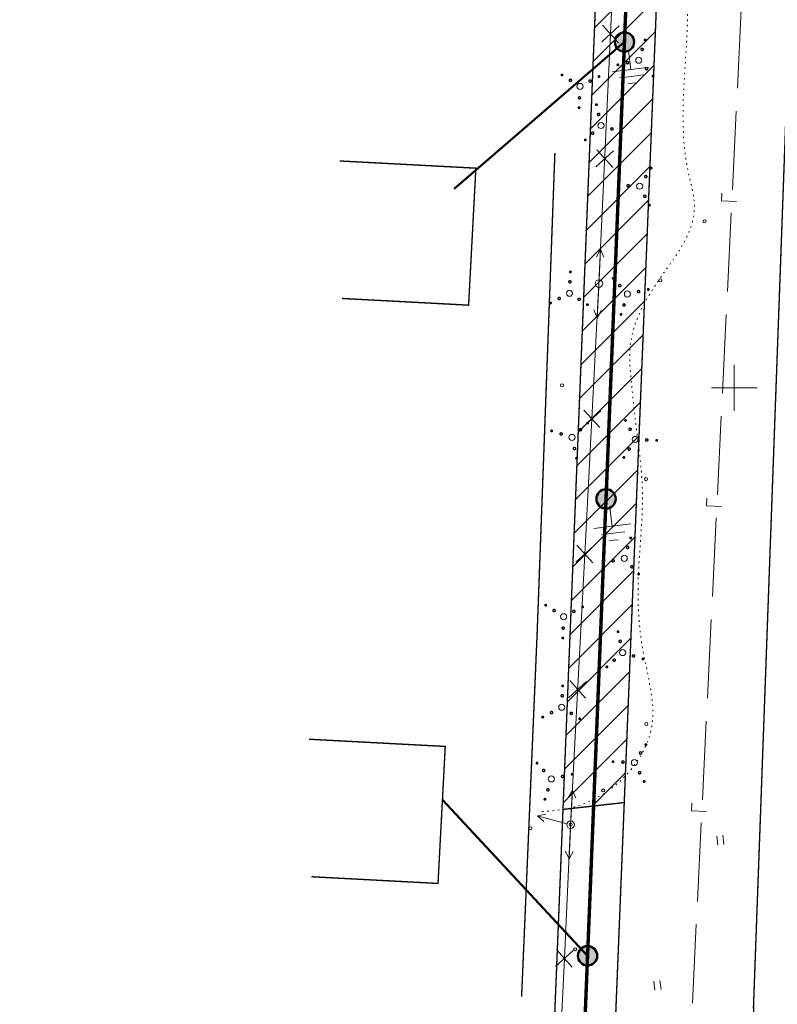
# Model space of a CAD drawing. Header units: millimetres. Extents: x 0 to 1188, y 0 to 841.
# Tile 60 of 76: x 594 to 693, y 541 to 671. Entities that reach past the tile are written whole.
import ezdxf

# ---------------------------------------------------------------- set-up
doc = ezdxf.new("R2010")
doc.units = ezdxf.units.MM
for name, pattern in [('K5LT32789', [0]), ('K5LT32797', [0]), ('K5LT32809', [0]), ('K5LT32813', [0]), ('K5LT32814', [0]), ('K5LT32816', [3.2, 3, -0.2]), ('K5LT32817', [0.7, 0.2, -0.5]), ('K5LT32824', [0]), ('K5LT_BASIC', [0]), ('K5LT_THIN', [0])]:
    doc.linetypes.add(name, pattern=pattern)
doc.layers.add('Системный слой', color=7, linetype='Continuous')

# ---------------------------------------------------------------- blocks, each defined once
blk = doc.blocks.new('U563')
at = {"layer": 'Системный слой', "color": 7, "linetype": 'K5LT32813', "lineweight": 18}
for p, q in [((672.32, 685.04), (671.57, 668.66)), ((672.72, 669.71), (670.41, 667.61)), ((670.52, 669.82), (672.62, 667.51)), ((671.57, 668.66), (670.05, 635.92)), ((671.96, 653.34), (669.66, 651.24)), ((669.76, 653.44), (671.86, 651.14)), ((670.05, 635.92), (669.12, 618.16)), ((670.28, 619.21), (667.96, 617.12)), ((668.08, 619.32), (670.17, 617.01)), ((669.12, 618.16), (668.19, 600.41)), ((669.35, 601.46), (667.03, 599.37)), ((667.15, 601.57), (669.23, 599.25)), ((668.19, 600.41), (666.33, 564.91)), ((668.42, 583.7), (666.1, 581.62)), ((666.22, 583.82), (668.3, 581.5)), ((666.33, 564.91), (665.51, 547.36)), ((666.66, 548.41), (664.35, 546.31)), ((664.46, 548.52), (666.55, 546.21)), ((665.51, 547.36), (664.68, 529.82))]:
    blk.add_line(p, q, dxfattribs=at)
blk = doc.blocks.new('U575')
at = {"layer": 'Системный слой', "color": 11, "linetype": 'K5LT32824', "lineweight": 18, "true_color": 0xff8040}
for p, q in [((688.22, 661.53), (688.73, 671.87)), ((687.56, 648.19), (688.07, 658.53)), ((686.12, 646.76), (686.17, 647.76)), ((688.12, 646.67), (686.12, 646.76)), ((686.91, 634.86), (687.41, 645.2)), ((686.25, 621.52), (686.76, 631.86)), ((685.59, 608.18), (686.1, 618.52)), ((684.15, 606.75), (684.2, 607.75)), ((686.15, 606.66), (684.15, 606.75)), ((684.94, 594.85), (685.44, 605.19)), ((684.28, 581.51), (684.79, 591.85)), ((683.62, 568.17), (684.13, 578.51)), ((682.18, 566.74), (682.23, 567.74)), ((684.18, 566.64), (682.18, 566.74)), ((682.97, 554.83), (683.47, 565.17)), ((682.31, 541.5), (682.82, 551.84))]:
    blk.add_line(p, q, dxfattribs=at)
blk = doc.blocks.new('U692')
at = {"layer": 'Системный слой'}
h = blk.add_hatch(color=7, dxfattribs=at)
h.paths.add_polyline_path([(668.55, 547.71), (668.03, 548.88), (667.98, 548.85), (667.92, 548.82), (667.87, 548.78), (667.81, 548.75), (667.76, 548.71), (667.71, 548.67), (667.67, 548.63), (667.62, 548.58), (667.58, 548.53), (667.54, 548.48), (667.5, 548.43), (667.47, 548.38), (667.43, 548.32), (667.41, 548.26), (667.38, 548.21), (667.36, 548.15), (667.34, 548.09), (667.32, 548.02), (667.3, 547.96), (667.29, 547.9), (667.29, 547.84), (667.28, 547.77), (667.28, 547.71), (667.28, 547.64), (667.29, 547.58), (667.29, 547.52), (667.31, 547.45), (667.32, 547.39), (667.34, 547.33), (667.36, 547.27), (667.38, 547.21), (667.41, 547.15), (667.44, 547.1), (667.47, 547.04), (667.5, 546.99), (667.54, 546.94), (667.58, 546.89), (667.62, 546.84), (667.67, 546.79), (667.72, 546.75), (667.77, 546.71), (667.82, 546.67), (667.87, 546.64), (667.92, 546.6), (667.98, 546.57), (668.04, 546.55), (668.1, 546.52), (668.16, 546.5), (668.22, 546.48), (668.28, 546.47), (668.34, 546.45), (668.41, 546.44), (668.47, 546.44), (668.53, 546.44), (668.6, 546.44), (668.66, 546.44), (668.72, 546.45), (668.79, 546.46), (668.85, 546.47), (668.91, 546.49), (668.97, 546.51), (669.03, 546.53), (669.07, 546.55)])
h.paths.add_polyline_path([(669.25, 548.78), (669.19, 548.82), (669.14, 548.85), (669.08, 548.87), (669.02, 548.9), (668.96, 548.92), (668.9, 548.94), (668.84, 548.95), (668.77, 548.97), (668.71, 548.98), (668.65, 548.98), (668.58, 548.99), (668.52, 548.99), (668.46, 548.98), (668.39, 548.98), (668.33, 548.97), (668.27, 548.95), (668.2, 548.94), (668.14, 548.92), (668.08, 548.9), (668.03, 548.88), (668.55, 547.71), (669.07, 546.55), (669.13, 546.57), (669.18, 546.6), (669.24, 546.64), (669.29, 546.67), (669.34, 546.71), (669.39, 546.75), (669.44, 546.79), (669.48, 546.84), (669.53, 546.89), (669.57, 546.94), (669.6, 546.99), (669.64, 547.04), (669.67, 547.1), (669.7, 547.15), (669.73, 547.21), (669.75, 547.27), (669.77, 547.33), (669.79, 547.39), (669.8, 547.45), (669.81, 547.52), (669.82, 547.58), (669.83, 547.64), (669.83, 547.71), (669.83, 547.77), (669.82, 547.84), (669.82, 547.9), (669.8, 547.96), (669.79, 548.02), (669.77, 548.09), (669.75, 548.15), (669.73, 548.21), (669.7, 548.26), (669.67, 548.32), (669.64, 548.38), (669.61, 548.43), (669.57, 548.48), (669.53, 548.53), (669.49, 548.58), (669.44, 548.63), (669.4, 548.67), (669.35, 548.71), (669.3, 548.75)])
at = {"layer": 'Системный слой', "color": 7, "linetype": 'K5LT_BASIC', "lineweight": 50}
blk.add_circle((668.55, 547.71), 1.27, dxfattribs=at)
blk = doc.blocks.new('U694')
at = {"layer": 'Системный слой'}
h = blk.add_hatch(color=7, dxfattribs=at)
h.paths.add_polyline_path([(670.98, 607.66), (670.46, 608.83), (670.4, 608.8), (670.34, 608.77), (670.29, 608.74), (670.23, 608.7), (670.18, 608.66), (670.13, 608.62), (670.09, 608.58), (670.04, 608.53), (670, 608.48), (669.96, 608.43), (669.92, 608.38), (669.89, 608.33), (669.86, 608.27), (669.83, 608.22), (669.8, 608.16), (669.78, 608.1), (669.76, 608.04), (669.74, 607.98), (669.73, 607.91), (669.71, 607.85), (669.71, 607.79), (669.7, 607.72), (669.7, 607.66), (669.7, 607.6), (669.71, 607.53), (669.72, 607.47), (669.73, 607.41), (669.74, 607.34), (669.76, 607.28), (669.78, 607.22), (669.8, 607.16), (669.83, 607.1), (669.86, 607.05), (669.89, 606.99), (669.93, 606.94), (669.96, 606.89), (670, 606.84), (670.05, 606.79), (670.09, 606.74), (670.14, 606.7), (670.19, 606.66), (670.24, 606.62), (670.29, 606.59), (670.35, 606.55), (670.4, 606.52), (670.46, 606.5), (670.52, 606.47), (670.58, 606.45), (670.64, 606.43), (670.7, 606.42), (670.76, 606.4), (670.83, 606.4), (670.89, 606.39), (670.96, 606.39), (671.02, 606.39), (671.08, 606.39), (671.15, 606.4), (671.21, 606.41), (671.27, 606.42), (671.33, 606.44), (671.39, 606.46), (671.45, 606.48), (671.49, 606.5)])
h.paths.add_polyline_path([(671.67, 608.73), (671.61, 608.77), (671.56, 608.8), (671.5, 608.82), (671.44, 608.85), (671.38, 608.87), (671.32, 608.89), (671.26, 608.91), (671.19, 608.92), (671.13, 608.93), (671.07, 608.93), (671, 608.94), (670.94, 608.94), (670.88, 608.93), (670.81, 608.93), (670.75, 608.92), (670.69, 608.9), (670.63, 608.89), (670.56, 608.87), (670.5, 608.85), (670.46, 608.83), (670.98, 607.66), (671.49, 606.5), (671.55, 606.52), (671.61, 606.55), (671.66, 606.59), (671.71, 606.62), (671.76, 606.66), (671.81, 606.7), (671.86, 606.74), (671.91, 606.79), (671.95, 606.84), (671.99, 606.89), (672.03, 606.94), (672.06, 606.99), (672.09, 607.05), (672.12, 607.1), (672.15, 607.16), (672.17, 607.22), (672.19, 607.28), (672.21, 607.34), (672.22, 607.41), (672.24, 607.47), (672.24, 607.53), (672.25, 607.6), (672.25, 607.66), (672.25, 607.72), (672.24, 607.79), (672.24, 607.85), (672.23, 607.91), (672.21, 607.98), (672.19, 608.04), (672.17, 608.1), (672.15, 608.16), (672.12, 608.22), (672.09, 608.27), (672.06, 608.33), (672.03, 608.38), (671.99, 608.43), (671.95, 608.48), (671.91, 608.53), (671.86, 608.58), (671.82, 608.62), (671.77, 608.66), (671.72, 608.7)])
at = {"layer": 'Системный слой', "color": 7, "linetype": 'K5LT_BASIC', "lineweight": 50}
blk.add_circle((670.98, 607.66), 1.27, dxfattribs=at)
blk = doc.blocks.new('U696')
at = {"layer": 'Системный слой'}
h = blk.add_hatch(color=7, dxfattribs=at)
h.paths.add_polyline_path([(673.4, 667.61), (672.88, 668.78), (672.82, 668.75), (672.76, 668.72), (672.71, 668.69), (672.66, 668.65), (672.6, 668.61), (672.56, 668.57), (672.51, 668.53), (672.46, 668.48), (672.42, 668.43), (672.38, 668.38), (672.34, 668.33), (672.31, 668.28), (672.28, 668.22), (672.25, 668.17), (672.22, 668.11), (672.2, 668.05), (672.18, 667.99), (672.16, 667.93), (672.15, 667.86), (672.14, 667.8), (672.13, 667.74), (672.12, 667.67), (672.12, 667.61), (672.12, 667.55), (672.13, 667.48), (672.14, 667.42), (672.15, 667.36), (672.16, 667.29), (672.18, 667.23), (672.2, 667.17), (672.22, 667.11), (672.25, 667.06), (672.28, 667), (672.31, 666.94), (672.35, 666.89), (672.38, 666.84), (672.42, 666.79), (672.47, 666.74), (672.51, 666.7), (672.56, 666.65), (672.61, 666.61), (672.66, 666.57), (672.71, 666.54), (672.77, 666.5), (672.82, 666.47), (672.88, 666.45), (672.94, 666.42), (673, 666.4), (673.06, 666.38), (673.12, 666.37), (673.19, 666.36), (673.25, 666.35), (673.31, 666.34), (673.38, 666.34), (673.44, 666.34), (673.5, 666.34), (673.57, 666.35), (673.63, 666.36), (673.69, 666.37), (673.75, 666.39), (673.82, 666.41), (673.88, 666.43), (673.91, 666.45)])
h.paths.add_polyline_path([(674.09, 668.68), (674.03, 668.72), (673.98, 668.75), (673.92, 668.78), (673.86, 668.8), (673.8, 668.82), (673.74, 668.84), (673.68, 668.86), (673.62, 668.87), (673.55, 668.88), (673.49, 668.88), (673.43, 668.89), (673.36, 668.89), (673.3, 668.88), (673.23, 668.88), (673.17, 668.87), (673.11, 668.86), (673.05, 668.84), (672.99, 668.82), (672.93, 668.8), (672.88, 668.78), (673.4, 667.61), (673.91, 666.45), (673.97, 666.47), (674.03, 666.5), (674.08, 666.54), (674.13, 666.57), (674.19, 666.61), (674.23, 666.65), (674.28, 666.7), (674.33, 666.74), (674.37, 666.79), (674.41, 666.84), (674.45, 666.89), (674.48, 666.94), (674.51, 667), (674.54, 667.06), (674.57, 667.11), (674.59, 667.17), (674.61, 667.23), (674.63, 667.29), (674.65, 667.36), (674.66, 667.42), (674.66, 667.48), (674.67, 667.55), (674.67, 667.61), (674.67, 667.67), (674.67, 667.74), (674.66, 667.8), (674.65, 667.86), (674.63, 667.93), (674.62, 667.99), (674.59, 668.05), (674.57, 668.11), (674.55, 668.17), (674.52, 668.22), (674.48, 668.28), (674.45, 668.33), (674.41, 668.38), (674.37, 668.43), (674.33, 668.48), (674.29, 668.53), (674.24, 668.57), (674.19, 668.61), (674.14, 668.65)])
at = {"layer": 'Системный слой', "color": 7, "linetype": 'K5LT_BASIC', "lineweight": 50}
blk.add_circle((673.4, 667.61), 1.27, dxfattribs=at)
blk = doc.blocks.new('U730')
at = {"layer": 'Системный слой', "color": 7, "linetype": 'K5LT_THIN', "lineweight": 18}
for p, q in [((673.91, 666.45), (674.22, 664.01)), ((674.22, 664.01), (676.65, 664.32)), ((674.22, 664.01), (671.78, 663.71)), ((674.33, 663.1), (672.81, 662.91)), ((674.33, 663.1), (675.85, 663.29)), ((674.44, 662.19), (673.84, 662.11)), ((674.44, 662.19), (675.05, 662.26))]:
    blk.add_line(p, q, dxfattribs=at)
blk = doc.blocks.new('U759')
at = {"layer": 'Системный слой', "color": 7, "linetype": 'K5LT32797', "lineweight": 18}
blk.add_circle((666.33, 564.91), 0.5, dxfattribs=at)
blk = doc.blocks.new('U760')
at = {"layer": 'Системный слой', "color": 7, "linetype": 'K5LT32797', "lineweight": 18}
for p, q in [((666.57, 569.4), (666.01, 568.43)), ((666.36, 565.41), (666.57, 569.4)), ((666.57, 569.4), (667.01, 568.38))]:
    blk.add_line(p, q, dxfattribs=at)
blk = doc.blocks.new('U761')
at = {"layer": 'Системный слой', "color": 7, "linetype": 'K5LT32797', "lineweight": 18}
for p, q in [((666.31, 564.41), (666.12, 560.42)), ((666.12, 560.42), (665.67, 561.44)), ((666.12, 560.42), (666.67, 561.39))]:
    blk.add_line(p, q, dxfattribs=at)
blk = doc.blocks.new('U762')
at = {"layer": 'Системный слой', "color": 7, "linetype": 'K5LT32797', "lineweight": 18}
for p, q in [((661.98, 566.07), (663.08, 566.3)), ((665.85, 565.04), (661.98, 566.07)), ((661.98, 566.07), (662.82, 565.33))]:
    blk.add_line(p, q, dxfattribs=at)
blk = doc.blocks.new('U763')
at = {"layer": 'Системный слой', "color": 7, "linetype": 'K5LT32797', "lineweight": 18}
blk.add_circle((670.05, 635.92), 0.5, dxfattribs=at)
blk = doc.blocks.new('U764')
at = {"layer": 'Системный слой', "color": 7, "linetype": 'K5LT32797', "lineweight": 18}
for p, q in [((670.26, 640.41), (669.72, 639.43)), ((670.08, 636.41), (670.26, 640.41)), ((670.26, 640.41), (670.71, 639.39))]:
    blk.add_line(p, q, dxfattribs=at)
blk = doc.blocks.new('U765')
at = {"layer": 'Системный слой', "color": 7, "linetype": 'K5LT32797', "lineweight": 18}
for p, q in [((670.03, 635.42), (669.82, 631.42)), ((669.82, 631.42), (669.37, 632.45)), ((669.82, 631.42), (670.37, 632.39))]:
    blk.add_line(p, q, dxfattribs=at)
blk = doc.blocks.new('U949')
at = {"layer": 'Системный слой', "color": 7, "linetype": 'K5LT32789', "const_width": 0.18}
for points in [[(676.18, 667.95, 1), (676.04, 667.81, 1)], [(675.83, 666.74, 1), (675.61, 666.54, 1)], [(672.61, 664.68, 1), (672.46, 664.54, 1)], [(673.91, 664.99, 1), (673.69, 664.79, 1)], [(676.39, 664.21, 1), (676.17, 664, 1)], [(677.23, 663.21, 1), (677.08, 663.08, 1)]]:
    blk.add_lwpolyline(points, format="xyb", close=True, dxfattribs=at)
at = {"layer": 'Системный слой', "color": 7, "linetype": 'K5LT32797', "lineweight": 18}
blk.add_circle((675.27, 665.21), 0.4, dxfattribs=at)
blk = doc.blocks.new('U950')
at = {"layer": 'Системный слой', "color": 7, "linetype": 'K5LT32789', "const_width": 0.18}
for points in [[(665.3, 663.28, 1), (665.1, 663.29, 1)], [(666.45, 662.58, 1), (666.15, 662.59, 1)], [(670.15, 663.07, 1), (669.95, 663.07, 1)], [(669.04, 662.46, 1), (668.74, 662.48, 1)], [(667.64, 660.27, 1), (667.35, 660.29, 1)], [(667.54, 658.98, 1), (667.34, 658.99, 1)]]:
    blk.add_lwpolyline(points, format="xyb", close=True, dxfattribs=at)
at = {"layer": 'Системный слой', "color": 7, "linetype": 'K5LT32797', "lineweight": 18}
blk.add_circle((667.56, 661.78), 0.4, dxfattribs=at)
blk = doc.blocks.new('U951')
at = {"layer": 'Системный слой', "color": 7, "linetype": 'K5LT32789', "const_width": 0.18}
for points in [[(669.79, 659.31, 1), (669.65, 659.46, 1)], [(670.1, 658, 1), (669.9, 658.22, 1)], [(671.85, 656.09, 1), (671.65, 656.31, 1)], [(669.32, 655.53, 1), (669.11, 655.75, 1)], [(673.06, 655.73, 1), (672.92, 655.88, 1)], [(668.32, 654.69, 1), (668.19, 654.83, 1)]]:
    blk.add_lwpolyline(points, format="xyb", close=True, dxfattribs=at)
at = {"layer": 'Системный слой', "color": 7, "linetype": 'K5LT32797', "lineweight": 18}
blk.add_circle((670.32, 656.65), 0.4, dxfattribs=at)
blk = doc.blocks.new('U952')
at = {"layer": 'Системный слой', "color": 7, "linetype": 'K5LT32789', "const_width": 0.18}
for points in [[(676.89, 650.95, 1), (676.9, 651.15, 1)], [(676.19, 649.8, 1), (676.2, 650.1, 1)], [(672.58, 648.71, 1), (672.59, 648.91, 1)], [(673.88, 648.61, 1), (673.89, 648.91, 1)], [(676.07, 647.21, 1), (676.08, 647.51, 1)], [(676.67, 646.1, 1), (676.68, 646.3, 1)]]:
    blk.add_lwpolyline(points, format="xyb", close=True, dxfattribs=at)
at = {"layer": 'Системный слой', "color": 7, "linetype": 'K5LT32797', "lineweight": 18}
blk.add_circle((675.39, 648.69), 0.4, dxfattribs=at)
blk = doc.blocks.new('U953')
at = {"layer": 'Системный слой', "color": 7, "linetype": 'K5LT32789', "const_width": 0.18}
for points in [[(671.83, 636.54, 1), (671.98, 636.67, 1)], [(672.67, 635.54, 1), (672.89, 635.75, 1)], [(675.14, 634.76, 1), (675.37, 634.96, 1)], [(676.45, 635.08, 1), (676.6, 635.21, 1)], [(673.23, 633.01, 1), (673.45, 633.21, 1)], [(672.87, 631.8, 1), (673.02, 631.94, 1)]]:
    blk.add_lwpolyline(points, format="xyb", close=True, dxfattribs=at)
at = {"layer": 'Системный слой', "color": 7, "linetype": 'K5LT32797', "lineweight": 18}
blk.add_circle((673.79, 634.54), 0.4, dxfattribs=at)
blk = doc.blocks.new('U954')
at = {"layer": 'Системный слой', "color": 7, "linetype": 'K5LT32789', "const_width": 0.18}
for points in [[(666.2, 637.45, 1), (666.4, 637.44, 1)], [(666.09, 636.15, 1), (666.39, 636.14, 1)], [(663.59, 633.36, 1), (663.79, 633.35, 1)], [(664.69, 633.96, 1), (664.99, 633.95, 1)], [(667.29, 633.85, 1), (667.59, 633.84, 1)], [(668.44, 633.15, 1), (668.64, 633.14, 1)]]:
    blk.add_lwpolyline(points, format="xyb", close=True, dxfattribs=at)
at = {"layer": 'Системный слой', "color": 7, "linetype": 'K5LT32797', "lineweight": 18}
blk.add_circle((666.18, 634.65), 0.4, dxfattribs=at)
blk = doc.blocks.new('U955')
at = {"layer": 'Системный слой', "color": 7, "linetype": 'K5LT32789', "const_width": 0.18}
for points in [[(668.51, 617.69, 1), (668.64, 617.55, 1)], [(663.77, 616.65, 1), (663.91, 616.5, 1)], [(664.98, 616.29, 1), (665.18, 616.07, 1)], [(667.51, 616.85, 1), (667.72, 616.63, 1)], [(666.73, 614.38, 1), (666.93, 614.16, 1)], [(667.04, 613.07, 1), (667.18, 612.92, 1)]]:
    blk.add_lwpolyline(points, format="xyb", close=True, dxfattribs=at)
at = {"layer": 'Системный слой', "color": 7, "linetype": 'K5LT32797', "lineweight": 18}
blk.add_circle((666.51, 615.73), 0.4, dxfattribs=at)
blk = doc.blocks.new('U956')
at = {"layer": 'Системный слой', "color": 7, "linetype": 'K5LT32789', "const_width": 0.18}
for points in [[(673.54, 618.05, 1), (673.53, 617.85, 1)], [(674.14, 616.94, 1), (674.13, 616.64, 1)], [(676.33, 615.54, 1), (676.32, 615.24, 1)], [(677.63, 615.44, 1), (677.62, 615.24, 1)], [(674.02, 614.35, 1), (674.01, 614.05, 1)], [(673.32, 613.2, 1), (673.31, 613, 1)]]:
    blk.add_lwpolyline(points, format="xyb", close=True, dxfattribs=at)
at = {"layer": 'Системный слой', "color": 7, "linetype": 'K5LT32797', "lineweight": 18}
blk.add_circle((674.82, 615.46), 0.4, dxfattribs=at)
blk = doc.blocks.new('U957')
at = {"layer": 'Системный слой', "color": 7, "linetype": 'K5LT32789', "const_width": 0.18}
for points in [[(674.29, 602.6, 1), (674.14, 602.46, 1)], [(673.93, 601.39, 1), (673.71, 601.19, 1)], [(670.71, 599.33, 1), (670.56, 599.19, 1)], [(672.01, 599.64, 1), (671.79, 599.44, 1)], [(674.49, 598.86, 1), (674.27, 598.65, 1)], [(675.33, 597.86, 1), (675.18, 597.73, 1)]]:
    blk.add_lwpolyline(points, format="xyb", close=True, dxfattribs=at)
at = {"layer": 'Системный слой', "color": 7, "linetype": 'K5LT32797', "lineweight": 18}
blk.add_circle((673.37, 599.86), 0.4, dxfattribs=at)
blk = doc.blocks.new('U958')
at = {"layer": 'Системный слой', "color": 7, "linetype": 'K5LT32789', "const_width": 0.18}
for points in [[(663.16, 593.7, 1), (662.96, 593.71, 1)], [(664.31, 593, 1), (664.01, 593.01, 1)], [(666.9, 592.88, 1), (666.6, 592.9, 1)], [(668.01, 593.48, 1), (667.81, 593.49, 1)], [(665.5, 590.69, 1), (665.21, 590.71, 1)], [(665.4, 589.4, 1), (665.2, 589.41, 1)]]:
    blk.add_lwpolyline(points, format="xyb", close=True, dxfattribs=at)
at = {"layer": 'Системный слой', "color": 7, "linetype": 'K5LT32797', "lineweight": 18}
blk.add_circle((665.42, 592.2), 0.4, dxfattribs=at)
blk = doc.blocks.new('U959')
at = {"layer": 'Системный слой', "color": 7, "linetype": 'K5LT32789', "const_width": 0.18}
for points in [[(672.62, 590.16, 1), (672.49, 590.31, 1)], [(672.94, 588.86, 1), (672.73, 589.08, 1)], [(672.15, 586.38, 1), (671.95, 586.6, 1)], [(674.69, 586.94, 1), (674.49, 587.16, 1)], [(675.89, 586.58, 1), (675.76, 586.73, 1)], [(671.16, 585.54, 1), (671.02, 585.69, 1)]]:
    blk.add_lwpolyline(points, format="xyb", close=True, dxfattribs=at)
at = {"layer": 'Системный слой', "color": 7, "linetype": 'K5LT32797', "lineweight": 18}
blk.add_circle((673.16, 587.5), 0.4, dxfattribs=at)
blk = doc.blocks.new('U960')
at = {"layer": 'Системный слой', "color": 7, "linetype": 'K5LT32789', "const_width": 0.18}
for points in [[(676.2, 575.32, 1), (676.21, 575.52, 1)], [(675.5, 574.17, 1), (675.51, 574.47, 1)], [(671.89, 573.08, 1), (671.9, 573.28, 1)], [(673.19, 572.98, 1), (673.2, 573.28, 1)], [(675.38, 571.58, 1), (675.39, 571.88, 1)], [(675.98, 570.48, 1), (675.99, 570.68, 1)]]:
    blk.add_lwpolyline(points, format="xyb", close=True, dxfattribs=at)
at = {"layer": 'Системный слой', "color": 7, "linetype": 'K5LT32797', "lineweight": 18}
blk.add_circle((674.7, 573.06), 0.4, dxfattribs=at)
blk = doc.blocks.new('U961')
at = {"layer": 'Системный слой', "color": 7, "linetype": 'K5LT32789', "const_width": 0.18}
for points in [[(661.84, 572.92, 1), (661.99, 573.05, 1)], [(662.68, 571.92, 1), (662.9, 572.13, 1)], [(665.16, 571.14, 1), (665.38, 571.34, 1)], [(666.46, 571.45, 1), (666.61, 571.59, 1)], [(663.24, 569.39, 1), (663.46, 569.59, 1)], [(662.88, 568.18, 1), (663.03, 568.32, 1)]]:
    blk.add_lwpolyline(points, format="xyb", close=True, dxfattribs=at)
at = {"layer": 'Системный слой', "color": 7, "linetype": 'K5LT32797', "lineweight": 18}
blk.add_circle((663.8, 570.92), 0.4, dxfattribs=at)
blk = doc.blocks.new('U962')
at = {"layer": 'Системный слой', "color": 7, "linetype": 'K5LT32789', "const_width": 0.18}
for points in [[(665.18, 583.12, 1), (665.38, 583.11, 1)], [(665.08, 581.83, 1), (665.38, 581.81, 1)], [(662.57, 579.03, 1), (662.77, 579.02, 1)], [(663.68, 579.64, 1), (663.98, 579.62, 1)], [(666.27, 579.52, 1), (666.57, 579.51, 1)], [(667.42, 578.82, 1), (667.62, 578.81, 1)]]:
    blk.add_lwpolyline(points, format="xyb", close=True, dxfattribs=at)
at = {"layer": 'Системный слой', "color": 7, "linetype": 'K5LT32797', "lineweight": 18}
blk.add_circle((665.16, 580.32), 0.4, dxfattribs=at)
blk = doc.blocks.new('U1048')
at = {"layer": 'Системный слой', "color": 7, "linetype": 'K5LT32797', "lineweight": 18}
for p, q in [((677.4, 543.2), (677.25, 544.39)), ((678.2, 543.3), (678.05, 544.49))]:
    blk.add_line(p, q, dxfattribs=at)
blk = doc.blocks.new('U1049')
at = {"layer": 'Системный слой', "color": 7, "linetype": 'K5LT32797', "lineweight": 18}
for p, q in [((685.67, 562.23), (685.52, 563.42)), ((686.46, 562.33), (686.31, 563.52))]:
    blk.add_line(p, q, dxfattribs=at)
blk = doc.blocks.new('U1218')
at = {"layer": 'Системный слой', "color": 7, "linetype": 'K5LT_THIN', "lineweight": 18}
for p, q in [((671.49, 606.5), (671.79, 604.06)), ((671.79, 604.06), (669.36, 603.76)), ((671.79, 604.06), (674.23, 604.37)), ((671.91, 603.15), (673.43, 603.34)), ((671.91, 603.15), (670.39, 602.96)), ((672.02, 602.24), (671.41, 602.16)), ((672.02, 602.24), (672.63, 602.31))]:
    blk.add_line(p, q, dxfattribs=at)

msp = doc.modelspace()

# ---------------------------------------------------------------- hatches: boundary and pattern name
at = {"layer": 'Системный слой'}
h = msp.add_hatch(dxfattribs=at)
h.set_pattern_fill('Металл', angle=45, style=0, pattern_type=0)
h.set_pattern_definition([(45, (0, 0), (-2.12132, 2.12132), [])])
h.paths.add_polyline_path([(673.369354, 567.816267), (680.083231, 734.054695), (672.088126, 734.337381), (665.326529, 566.917383)])

# ---------------------------------------------------------------- linework, layer by layer
at = {"layer": 'Системный слой', "color": 7, "linetype": 'K5LT_BASIC', "lineweight": 50}
for p, q in [((673.396597, 667.613242), (651.051766, 648.349503)), ((668.5541, 547.710989), (649.500077, 568.180103))]:
    msp.add_line(p, q, dxfattribs=at)
at = {"layer": 'Системный слой', "color": 3, "linetype": 'K5LT32814', "lineweight": 18, "true_color": 0x00ff00}
for p, q in [((687.801958, 625.235232), (687.802504, 619.235232)), ((690.802231, 622.235505), (684.802231, 622.234958))]:
    msp.add_line(p, q, dxfattribs=at)
at = {"layer": 'Системный слой', "color": 1, "linetype": 'K5LT32809', "true_color": 0xff0000, "const_width": 0.18}
msp.add_lwpolyline([(674.203792, 786.722165), (655.115681, 314.092511), (641.819261, 73.136725)], dxfattribs=at)
at = {"layer": 'Системный слой', "color": 7, "linetype": 'K5LT_BASIC', "const_width": 0.45}
msp.add_lwpolyline([(678.200534, 786.560748), (659.111232, 313.901596), (645.845238, 73.497191)], dxfattribs=at)
at = {"layer": 'Системный слой', "color": 1, "linetype": 'K5LT32809', "true_color": 0xff0000, "const_width": 0.18}
msp.add_lwpolyline([(682.197276, 786.399332), (663.107973, 313.74018, -0.003690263), (663.105155, 313.681204), (649.870792, 73.850003)], format="xyb", dxfattribs=at)
at = {"layer": 'Системный слой', "color": 7, "linetype": 'K5LT32789', "const_width": 0.18}
for points in [[(693.966638, 439.365985), (690.900787, 485.321671), (690.336884, 541.070025), (695.976048, 695.924704), (689.99409, 747.401317)], [(653.88781, 651.054255), (652.936142, 633.07943), (636.312898, 633.95954), (652.936142, 633.07943), (653.88781, 651.054255), (635.993761, 652.001647)], [(649.870604, 575.178488), (648.918935, 557.203664), (632.295691, 558.083773), (648.918935, 557.203664), (649.870604, 575.178488), (631.976555, 576.12588)]]:
    msp.add_lwpolyline(points, dxfattribs=at)
at = {"layer": 'Системный слой', "color": 3, "linetype": 'K5LT32814', "true_color": 0x00ff00, "const_width": 0.18}
msp.add_lwpolyline([(672.088126, 734.337381), (680.083231, 734.054695), (673.369354, 567.816267), (665.326529, 566.917383)], close=True, dxfattribs=at)
at = {"layer": 'Системный слой', "color": 8, "linetype": 'K5LT32816', "true_color": 0x808080, "const_width": 0.18}
for points in [[(664.263104, 653.049075), (661.93818, 590.171434)], [(661.93818, 590.171434), (659.893017, 542.343507)]]:
    msp.add_lwpolyline(points, dxfattribs=at)
at = {"layer": 'Системный слой', "color": 7, "linetype": 'K5LT32797', "lineweight": 18}
for centre in [(683.913386, 644.081245), (678.096699, 636.336298), (665.200999, 622.565465), (676.220942, 610.24996), (676.266124, 578.114776), (670.603899, 569.405529), (661.038104, 564.428103), (666.331082, 564.910501), (666.924758, 548.570455)]:
    msp.add_circle(centre, 0.2, dxfattribs=at)
at = {"layer": 'Системный слой', "color": 7, "linetype": 'K5LT32817', "lineweight": 18}
msp.add_open_spline([(647.136852, 740.785937), (650.977072, 741.153343), (660.815311, 742.094597), (669.606393, 735.612968), (676.949749, 731.580258), (680.19033, 725.254769), (680.710114, 717.139465), (679.268097, 706.909073), (678.646847, 697.052172), (679.742483, 685.629267), (683.110157, 670.412559), (679.598337, 656.838408), (683.108014, 645.76267), (681.381574, 641.2067), (677.600312, 636.058839), (673.6312, 629.95001), (674.306032, 622.853494), (674.942627, 616.566525), (676.257199, 608.034089), (674.903504, 597.950044), (675.423012, 587.541499), (678.512449, 577.901061), (673.062172, 569.788613), (666.821757, 566.880812), (663.204927, 566.67485), (662.049193, 566.609036)], degree=3, knots=[0, 0, 0, 0, 5.6397543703, 14.4484551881, 15.3863738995, 18.1118184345, 24.4502848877, 27.3948290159, 33.6093390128, 39.2045114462, 44.5711320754, 56.8263217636, 59.2376884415, 61.435540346, 63.7593347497, 68.9722044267, 71.6232802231, 74.2151954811, 78.5106574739, 84.4835120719, 89.314228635, 94.2246846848, 98.7827078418, 102.4670742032, 104.1972569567, 104.1972569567, 104.1972569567, 104.1972569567], dxfattribs=at)

# ---------------------------------------------------------------- block references
at = {"layer": 'Системный слой'}
for name in ['U563', 'U575', 'U696', 'U949', 'U730', 'U950', 'U951', 'U952', 'U764', 'U954', 'U763', 'U953', 'U765', 'U955', 'U956', 'U694', 'U1218', 'U957', 'U958', 'U959', 'U962', 'U960', 'U961', 'U760', 'U762', 'U759', 'U761', 'U1049', 'U692', 'U1048']:
    msp.add_blockref(name, (0, 0), dxfattribs=at)

doc.saveas('drawing.dxf')
